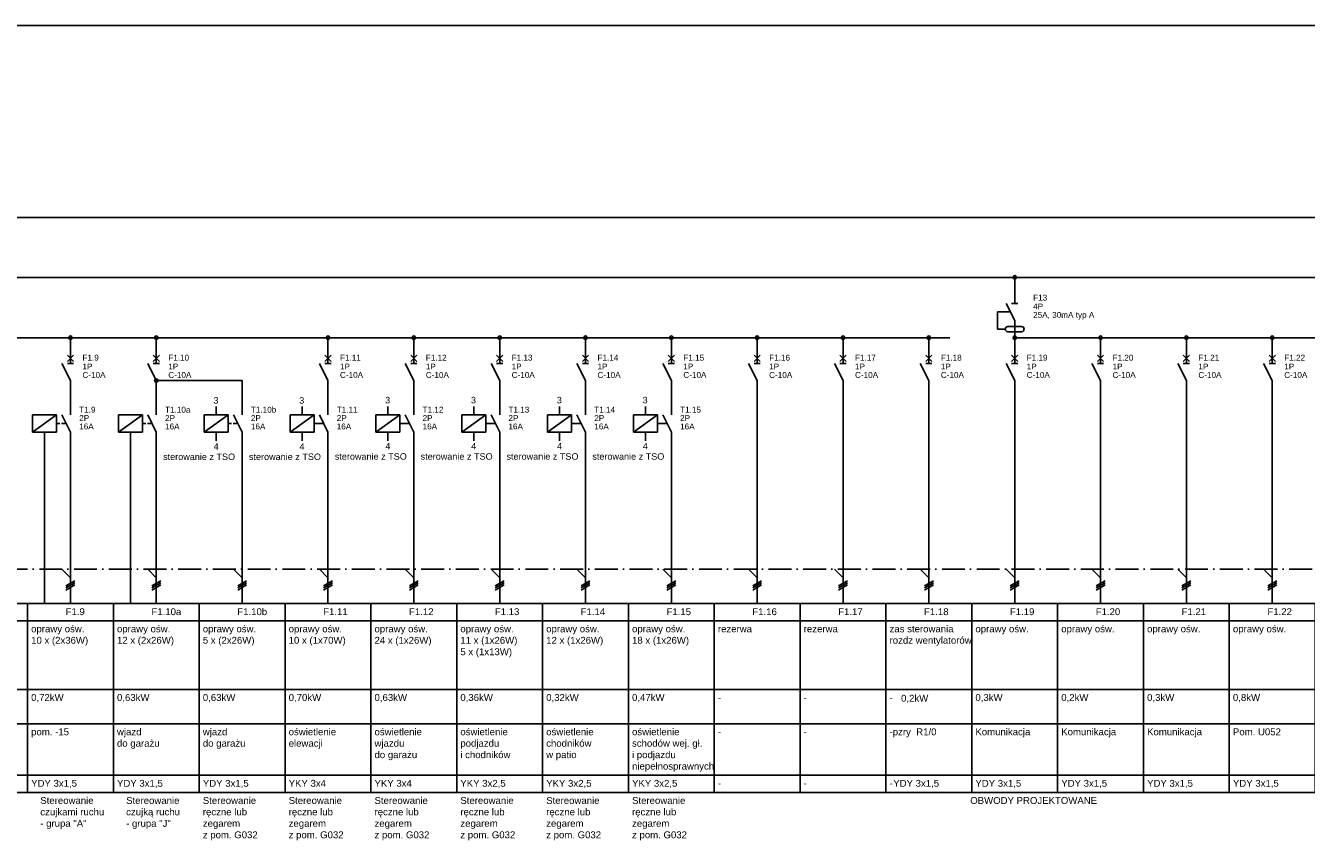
# Model space of a CAD drawing. Header units: centimetres. Extents: x -4250 to -484, y 169 to 6592.
# Tile 38 of 178: x -2361 to -2026, y 2577 to 2791. Entities that reach past the tile are written whole.
import ezdxf

# ---------------------------------------------------------------- set-up
doc = ezdxf.new("R2010")
doc.units = ezdxf.units.CM
doc.linetypes.add('ACAD_ISO10W100', pattern=[18, 12, -3, 0, -3])
doc.linetypes.add('DASHED', pattern=[19.05, 12.7, -6.35])
doc.layers.add('1', color=7, linetype='Continuous')
doc.styles.add('ARIAL', font='arial.ttf')

msp = doc.modelspace()

# ---------------------------------------------------------------- linework, layer by layer
msp.add_line((-2707.9374, 2790.5794), (-1101.951, 2790.5794))
at = {"color": 3, "linetype": 'Continuous'}
msp.add_lwpolyline([(-2304.7429, 2697.501), (-2327.2429, 2697.501)], dxfattribs=at)
at = {"linetype": 'Continuous'}
for points in [[(-2356.5379, 2681.751), (-2356.5379, 2639.0286)], [(-2334.0379, 2681.751), (-2334.0379, 2639.0286)]]:
    msp.add_lwpolyline(points, dxfattribs=at)
at = {"linetype": 'ACAD_ISO10W100', "ltscale": 0.5}
msp.add_lwpolyline([(-2639.9929, 2648.0376), (-1110.951, 2648.0376)], dxfattribs=at)
at = {"color": 4}
for points in [[(-2383.4929, 2639.0286), (-2360.9929, 2639.0286), (-2360.9929, 2634.5286), (-2383.4929, 2634.5286), (-2383.4929, 2639.0286)], [(-2360.9929, 2639.0286), (-2338.4929, 2639.0286), (-2338.4929, 2634.5286), (-2360.9929, 2634.5286), (-2360.9929, 2639.0286)], [(-2338.4929, 2639.0286), (-2315.9929, 2639.0286), (-2315.9929, 2634.5286), (-2338.4929, 2634.5286), (-2338.4929, 2639.0286)], [(-2315.9929, 2639.0286), (-2293.4929, 2639.0286), (-2293.4929, 2634.5286), (-2315.9929, 2634.5286), (-2315.9929, 2639.0286)], [(-2293.4929, 2639.0286), (-2270.9929, 2639.0286), (-2270.9929, 2634.5286), (-2293.4929, 2634.5286), (-2293.4929, 2639.0286)], [(-2270.9929, 2639.0286), (-2248.4929, 2639.0286), (-2248.4929, 2634.5286), (-2270.9929, 2634.5286), (-2270.9929, 2639.0286)], [(-2248.4929, 2639.0286), (-2225.9929, 2639.0286), (-2225.9929, 2634.5286), (-2248.4929, 2634.5286), (-2248.4929, 2639.0286)], [(-2225.9929, 2639.0286), (-2203.4929, 2639.0286), (-2203.4929, 2634.5286), (-2225.9929, 2634.5286), (-2225.9929, 2639.0286)], [(-2203.4929, 2639.0286), (-2180.9929, 2639.0286), (-2180.9929, 2634.5286), (-2203.4929, 2634.5286), (-2203.4929, 2639.0286)], [(-2180.9929, 2639.0286), (-2158.4929, 2639.0286), (-2158.4929, 2634.5286), (-2180.9929, 2634.5286), (-2180.9929, 2639.0286)], [(-2158.4929, 2639.0286), (-2135.9929, 2639.0286), (-2135.9929, 2634.5286), (-2158.4929, 2634.5286), (-2158.4929, 2639.0286)], [(-2383.4929, 2634.5286), (-2360.9929, 2634.5286), (-2360.9929, 2616.5286), (-2383.4929, 2616.5286), (-2383.4929, 2634.5286)], [(-2360.9929, 2634.5286), (-2338.4929, 2634.5286), (-2338.4929, 2616.5286), (-2360.9929, 2616.5286), (-2360.9929, 2634.5286)], [(-2338.4929, 2634.5286), (-2315.9929, 2634.5286), (-2315.9929, 2616.5286), (-2338.4929, 2616.5286), (-2338.4929, 2634.5286)], [(-2315.9929, 2634.5286), (-2293.4929, 2634.5286), (-2293.4929, 2616.5286), (-2315.9929, 2616.5286), (-2315.9929, 2634.5286)], [(-2293.4929, 2634.5286), (-2270.9929, 2634.5286), (-2270.9929, 2616.5286), (-2293.4929, 2616.5286), (-2293.4929, 2634.5286)], [(-2270.9929, 2634.5286), (-2248.4929, 2634.5286), (-2248.4929, 2616.5286), (-2270.9929, 2616.5286), (-2270.9929, 2634.5286)], [(-2248.4929, 2634.5286), (-2225.9929, 2634.5286), (-2225.9929, 2616.5286), (-2248.4929, 2616.5286), (-2248.4929, 2634.5286)], [(-2225.9929, 2634.5286), (-2203.4929, 2634.5286), (-2203.4929, 2616.5286), (-2225.9929, 2616.5286), (-2225.9929, 2634.5286)], [(-2203.4929, 2634.5286), (-2180.9929, 2634.5286), (-2180.9929, 2616.5286), (-2203.4929, 2616.5286), (-2203.4929, 2634.5286)], [(-2180.9929, 2634.5286), (-2158.4929, 2634.5286), (-2158.4929, 2616.5286), (-2180.9929, 2616.5286), (-2180.9929, 2634.5286)], [(-2158.4929, 2634.5286), (-2135.9929, 2634.5286), (-2135.9929, 2616.5286), (-2158.4929, 2616.5286), (-2158.4929, 2634.5286)], [(-2383.4929, 2616.5286), (-2360.9929, 2616.5286), (-2360.9929, 2607.5286), (-2383.4929, 2607.5286), (-2383.4929, 2616.5286)], [(-2360.9929, 2616.5286), (-2338.4929, 2616.5286), (-2338.4929, 2607.5286), (-2360.9929, 2607.5286), (-2360.9929, 2616.5286)], [(-2338.4929, 2616.5286), (-2315.9929, 2616.5286), (-2315.9929, 2607.5286), (-2338.4929, 2607.5286), (-2338.4929, 2616.5286)], [(-2315.9929, 2616.5286), (-2293.4929, 2616.5286), (-2293.4929, 2607.5286), (-2315.9929, 2607.5286), (-2315.9929, 2616.5286)], [(-2293.4929, 2616.5286), (-2270.9929, 2616.5286), (-2270.9929, 2607.5286), (-2293.4929, 2607.5286), (-2293.4929, 2616.5286)], [(-2270.9929, 2616.5286), (-2248.4929, 2616.5286), (-2248.4929, 2607.5286), (-2270.9929, 2607.5286), (-2270.9929, 2616.5286)], [(-2248.4929, 2616.5286), (-2225.9929, 2616.5286), (-2225.9929, 2607.5286), (-2248.4929, 2607.5286), (-2248.4929, 2616.5286)], [(-2225.9929, 2616.5286), (-2203.4929, 2616.5286), (-2203.4929, 2607.5286), (-2225.9929, 2607.5286), (-2225.9929, 2616.5286)], [(-2203.4929, 2616.5286), (-2180.9929, 2616.5286), (-2180.9929, 2607.5286), (-2203.4929, 2607.5286), (-2203.4929, 2616.5286)], [(-2180.9929, 2616.5286), (-2158.4929, 2616.5286), (-2158.4929, 2607.5286), (-2180.9929, 2607.5286), (-2180.9929, 2616.5286)], [(-2383.4929, 2607.5286), (-2360.9929, 2607.5286), (-2360.9929, 2594.0286), (-2383.4929, 2594.0286), (-2383.4929, 2607.5286)], [(-2360.9929, 2607.5286), (-2338.4929, 2607.5286), (-2338.4929, 2594.0286), (-2360.9929, 2594.0286), (-2360.9929, 2607.5286)], [(-2338.4929, 2607.5286), (-2315.9929, 2607.5286), (-2315.9929, 2594.0286), (-2338.4929, 2594.0286), (-2338.4929, 2607.5286)], [(-2315.9929, 2607.5286), (-2293.4929, 2607.5286), (-2293.4929, 2594.0286), (-2315.9929, 2594.0286), (-2315.9929, 2607.5286)], [(-2293.4929, 2607.5286), (-2270.9929, 2607.5286), (-2270.9929, 2594.0286), (-2293.4929, 2594.0286), (-2293.4929, 2607.5286)], [(-2270.9929, 2607.5286), (-2248.4929, 2607.5286), (-2248.4929, 2594.0286), (-2270.9929, 2594.0286), (-2270.9929, 2607.5286)], [(-2248.4929, 2607.5286), (-2225.9929, 2607.5286), (-2225.9929, 2594.0286), (-2248.4929, 2594.0286), (-2248.4929, 2607.5286)], [(-2225.9929, 2607.5286), (-2203.4929, 2607.5286), (-2203.4929, 2594.0286), (-2225.9929, 2594.0286), (-2225.9929, 2607.5286)], [(-2203.4929, 2607.5286), (-2180.9929, 2607.5286), (-2180.9929, 2594.0286), (-2203.4929, 2594.0286), (-2203.4929, 2607.5286)], [(-2180.9929, 2607.5286), (-2158.4929, 2607.5286), (-2158.4929, 2594.0286), (-2180.9929, 2594.0286), (-2180.9929, 2607.5286)], [(-2158.4929, 2607.5286), (-2135.9929, 2607.5286), (-2135.9929, 2594.0286), (-2158.4929, 2594.0286), (-2158.4929, 2607.5286)], [(-2383.4929, 2594.0286), (-2360.9929, 2594.0286), (-2360.9929, 2589.5286), (-2383.4929, 2589.5286), (-2383.4929, 2594.0286)], [(-2360.9929, 2594.0286), (-2338.4929, 2594.0286), (-2338.4929, 2589.5286), (-2360.9929, 2589.5286), (-2360.9929, 2594.0286)], [(-2338.4929, 2594.0286), (-2315.9929, 2594.0286), (-2315.9929, 2589.5286), (-2338.4929, 2589.5286), (-2338.4929, 2594.0286)], [(-2315.9929, 2594.0286), (-2293.4929, 2594.0286), (-2293.4929, 2589.5286), (-2315.9929, 2589.5286), (-2315.9929, 2594.0286)], [(-2293.4929, 2594.0286), (-2270.9929, 2594.0286), (-2270.9929, 2589.5286), (-2293.4929, 2589.5286), (-2293.4929, 2594.0286)], [(-2270.9929, 2594.0286), (-2248.4929, 2594.0286), (-2248.4929, 2589.5286), (-2270.9929, 2589.5286), (-2270.9929, 2594.0286)], [(-2248.4929, 2594.0286), (-2225.9929, 2594.0286), (-2225.9929, 2589.5286), (-2248.4929, 2589.5286), (-2248.4929, 2594.0286)], [(-2225.9929, 2594.0286), (-2203.4929, 2594.0286), (-2203.4929, 2589.5286), (-2225.9929, 2589.5286), (-2225.9929, 2594.0286)], [(-2203.4929, 2594.0286), (-2180.9929, 2594.0286), (-2180.9929, 2589.5286), (-2203.4929, 2589.5286), (-2203.4929, 2594.0286)], [(-2180.9929, 2594.0286), (-2158.4929, 2594.0286), (-2158.4929, 2589.5286), (-2180.9929, 2589.5286), (-2180.9929, 2594.0286)], [(-2158.4929, 2594.0286), (-2135.9929, 2594.0286), (-2135.9929, 2589.5286), (-2158.4929, 2589.5286), (-2158.4929, 2594.0286)]]:
    msp.add_lwpolyline(points, dxfattribs=at)
at = {"color": 1}
for points in [[(-2135.9929, 2639.0286), (-2113.4929, 2639.0286), (-2113.4929, 2634.5286), (-2135.9929, 2634.5286), (-2135.9929, 2639.0286)], [(-2113.4929, 2639.0286), (-2090.9929, 2639.0286), (-2090.9929, 2634.5286), (-2113.4929, 2634.5286), (-2113.4929, 2639.0286)], [(-2090.9929, 2639.0286), (-2068.4929, 2639.0286), (-2068.4929, 2634.5286), (-2090.9929, 2634.5286), (-2090.9929, 2639.0286)], [(-2068.4929, 2639.0286), (-2045.9929, 2639.0286), (-2045.9929, 2634.5286), (-2068.4929, 2634.5286), (-2068.4929, 2639.0286)], [(-2045.9929, 2639.0286), (-2023.4929, 2639.0286), (-2023.4929, 2634.5286), (-2045.9929, 2634.5286), (-2045.9929, 2639.0286)], [(-2135.9929, 2634.5286), (-2113.4929, 2634.5286), (-2113.4929, 2616.5286), (-2135.9929, 2616.5286), (-2135.9929, 2634.5286)], [(-2113.4929, 2634.5286), (-2090.9929, 2634.5286), (-2090.9929, 2616.5286), (-2113.4929, 2616.5286), (-2113.4929, 2634.5286)], [(-2090.9929, 2634.5286), (-2068.4929, 2634.5286), (-2068.4929, 2616.5286), (-2090.9929, 2616.5286), (-2090.9929, 2634.5286)], [(-2068.4929, 2634.5286), (-2045.9929, 2634.5286), (-2045.9929, 2616.5286), (-2068.4929, 2616.5286), (-2068.4929, 2634.5286)], [(-2045.9929, 2634.5286), (-2023.4929, 2634.5286), (-2023.4929, 2616.5286), (-2045.9929, 2616.5286), (-2045.9929, 2634.5286)], [(-2135.9929, 2616.5286), (-2113.4929, 2616.5286), (-2113.4929, 2607.5286), (-2135.9929, 2607.5286), (-2135.9929, 2616.5286)], [(-2113.4929, 2616.5286), (-2090.9929, 2616.5286), (-2090.9929, 2607.5286), (-2113.4929, 2607.5286), (-2113.4929, 2616.5286)], [(-2090.9929, 2616.5286), (-2068.4929, 2616.5286), (-2068.4929, 2607.5286), (-2090.9929, 2607.5286), (-2090.9929, 2616.5286)], [(-2068.4929, 2616.5286), (-2045.9929, 2616.5286), (-2045.9929, 2607.5286), (-2068.4929, 2607.5286), (-2068.4929, 2616.5286)], [(-2045.9929, 2616.5286), (-2023.4929, 2616.5286), (-2023.4929, 2607.5286), (-2045.9929, 2607.5286), (-2045.9929, 2616.5286)], [(-2135.9929, 2607.5286), (-2113.4929, 2607.5286), (-2113.4929, 2594.0286), (-2135.9929, 2594.0286), (-2135.9929, 2607.5286)], [(-2113.4929, 2607.5286), (-2090.9929, 2607.5286), (-2090.9929, 2594.0286), (-2113.4929, 2594.0286), (-2113.4929, 2607.5286)], [(-2090.9929, 2607.5286), (-2068.4929, 2607.5286), (-2068.4929, 2594.0286), (-2090.9929, 2594.0286), (-2090.9929, 2607.5286)], [(-2068.4929, 2607.5286), (-2045.9929, 2607.5286), (-2045.9929, 2594.0286), (-2068.4929, 2594.0286), (-2068.4929, 2607.5286)], [(-2045.9929, 2607.5286), (-2023.4929, 2607.5286), (-2023.4929, 2594.0286), (-2045.9929, 2594.0286), (-2045.9929, 2607.5286)], [(-2135.9929, 2594.0286), (-2113.4929, 2594.0286), (-2113.4929, 2589.5286), (-2135.9929, 2589.5286), (-2135.9929, 2594.0286)], [(-2113.4929, 2594.0286), (-2090.9929, 2594.0286), (-2090.9929, 2589.5286), (-2113.4929, 2589.5286), (-2113.4929, 2594.0286)], [(-2090.9929, 2594.0286), (-2068.4929, 2594.0286), (-2068.4929, 2589.5286), (-2090.9929, 2589.5286), (-2090.9929, 2594.0286)], [(-2068.4929, 2594.0286), (-2045.9929, 2594.0286), (-2045.9929, 2589.5286), (-2068.4929, 2589.5286), (-2068.4929, 2594.0286)], [(-2045.9929, 2594.0286), (-2023.4929, 2594.0286), (-2023.4929, 2589.5286), (-2045.9929, 2589.5286), (-2045.9929, 2594.0286)]]:
    msp.add_lwpolyline(points, dxfattribs=at)
at = {"layer": '1'}
for p, q in [((-2642.2429, 2740.2418), (-1110.951, 2740.2418)), ((-2581.688, 2724.5376), (-1552.218, 2724.5376)), ((-2417.2429, 2708.751), (-2119.2886, 2708.751)), ((-2102.2429, 2708.751), (-1958.5178, 2708.751)), ((-2169.7429, 2693.001), (-2169.7429, 2639.0286)), ((-2147.2429, 2693.001), (-2147.2429, 2639.0286)), ((-2124.7429, 2693.001), (-2124.7429, 2639.0286)), ((-2102.2429, 2693.0003), (-2102.2429, 2639.0286)), ((-2079.7429, 2693.0003), (-2079.7429, 2639.0286)), ((-2057.2429, 2693.0003), (-2057.2429, 2639.0286)), ((-2034.7429, 2693.0003), (-2034.7429, 2639.0286)), ((-2349.7429, 2679.501), (-2349.7429, 2639.0286)), ((-2327.2429, 2679.501), (-2327.2429, 2639.0286)), ((-2304.7429, 2679.501), (-2304.7429, 2639.0286)), ((-2282.2429, 2679.501), (-2282.2429, 2639.0286)), ((-2259.7429, 2679.501), (-2259.7429, 2639.0286)), ((-2237.2429, 2679.501), (-2237.2429, 2639.0286)), ((-2214.7429, 2679.501), (-2214.7429, 2639.0286)), ((-2192.2429, 2679.501), (-2192.2429, 2639.0286)), ((-2351.9929, 2648.0376), (-2349.7429, 2645.7876)), ((-2329.4929, 2648.0376), (-2327.2429, 2645.7876)), ((-2306.9929, 2648.0376), (-2304.7429, 2645.7876)), ((-2284.4929, 2648.0376), (-2282.2429, 2645.7876)), ((-2261.9929, 2648.0376), (-2259.7429, 2645.7876)), ((-2239.4929, 2648.0376), (-2237.2429, 2645.7876)), ((-2216.9929, 2648.0376), (-2214.7429, 2645.7876)), ((-2194.4929, 2648.0376), (-2192.2429, 2645.7876)), ((-2171.9929, 2648.0376), (-2169.7429, 2645.7876)), ((-2149.4929, 2648.0376), (-2147.2429, 2645.7876)), ((-2126.9929, 2648.0376), (-2124.7429, 2645.7876)), ((-2104.4929, 2648.0376), (-2102.2429, 2645.7876)), ((-2081.9929, 2648.0376), (-2079.7429, 2645.7876)), ((-2059.4929, 2648.0376), (-2057.2429, 2645.7876)), ((-2036.9929, 2648.0376), (-2034.7429, 2645.7876)), ((-2350.9129, 2643.6726), (-2348.5729, 2645.0226)), ((-2350.9129, 2643.1326), (-2348.5729, 2644.4826)), ((-2350.9129, 2642.5926), (-2348.5729, 2643.9426)), ((-2328.4129, 2643.6726), (-2326.0729, 2645.0226)), ((-2328.4129, 2643.1326), (-2326.0729, 2644.4826)), ((-2328.4129, 2642.5926), (-2326.0729, 2643.9426)), ((-2305.9129, 2643.6726), (-2303.5729, 2645.0226)), ((-2305.9129, 2643.1326), (-2303.5729, 2644.4826)), ((-2305.9129, 2642.5926), (-2303.5729, 2643.9426)), ((-2283.4129, 2643.6726), (-2281.0729, 2645.0226)), ((-2283.4129, 2643.1326), (-2281.0729, 2644.4826)), ((-2283.4129, 2642.5926), (-2281.0729, 2643.9426)), ((-2260.9129, 2643.6726), (-2258.5729, 2645.0226)), ((-2260.9129, 2643.1326), (-2258.5729, 2644.4826)), ((-2260.9129, 2642.5926), (-2258.5729, 2643.9426)), ((-2238.4129, 2643.6726), (-2236.0729, 2645.0226)), ((-2238.4129, 2643.1326), (-2236.0729, 2644.4826)), ((-2238.4129, 2642.5926), (-2236.0729, 2643.9426)), ((-2215.9129, 2643.6726), (-2213.5729, 2645.0226)), ((-2215.9129, 2643.1326), (-2213.5729, 2644.4826)), ((-2215.9129, 2642.5926), (-2213.5729, 2643.9426)), ((-2193.4129, 2643.6726), (-2191.0729, 2645.0226)), ((-2193.4129, 2643.1326), (-2191.0729, 2644.4826)), ((-2193.4129, 2642.5926), (-2191.0729, 2643.9426)), ((-2170.9129, 2643.6726), (-2168.5729, 2645.0226)), ((-2170.9129, 2643.1326), (-2168.5729, 2644.4826)), ((-2170.9129, 2642.5926), (-2168.5729, 2643.9426)), ((-2148.4129, 2643.6726), (-2146.0729, 2645.0226)), ((-2148.4129, 2643.1326), (-2146.0729, 2644.4826)), ((-2148.4129, 2642.5926), (-2146.0729, 2643.9426)), ((-2125.9129, 2643.6726), (-2123.5729, 2645.0226)), ((-2125.9129, 2643.1326), (-2123.5729, 2644.4826)), ((-2125.9129, 2642.5926), (-2123.5729, 2643.9426)), ((-2103.4129, 2643.6726), (-2101.0729, 2645.0226)), ((-2103.4129, 2643.1326), (-2101.0729, 2644.4826)), ((-2103.4129, 2642.5926), (-2101.0729, 2643.9426)), ((-2080.9129, 2643.6726), (-2078.5729, 2645.0226)), ((-2080.9129, 2643.1326), (-2078.5729, 2644.4826)), ((-2080.9129, 2642.5926), (-2078.5729, 2643.9426)), ((-2058.4129, 2643.6726), (-2056.0729, 2645.0226)), ((-2058.4129, 2643.1326), (-2056.0729, 2644.4826)), ((-2058.4129, 2642.5926), (-2056.0729, 2643.9426)), ((-2035.9129, 2643.6726), (-2033.5729, 2645.0226)), ((-2035.9129, 2643.1326), (-2033.5729, 2644.4826)), ((-2035.9129, 2642.5926), (-2033.5729, 2643.9426))]:
    msp.add_line(p, q, dxfattribs=at)
at = {"layer": '1', "color": 1}
for p, q in [((-2102.2429, 2724.5763), (-2102.2429, 2722.206)), ((-2102.2429, 2724.501), (-2102.2429, 2722.206)), ((-2102.2429, 2722.251), (-2102.2429, 2717.751)), ((-2102.2429, 2713.251), (-2104.4929, 2717.751)), ((-2103.0529, 2717.751), (-2101.4329, 2717.751)), ((-2106.7429, 2715.501), (-2106.7429, 2711.001)), ((-2103.3679, 2715.501), (-2106.7429, 2715.501)), ((-2102.2429, 2713.251), (-2102.2429, 2708.751)), ((-2106.7429, 2711.001), (-2104.7179, 2711.001)), ((-2100.4429, 2711.676), (-2104.0429, 2711.676)), ((-2104.0429, 2710.326), (-2100.4429, 2710.326))]:
    msp.add_line(p, q, dxfattribs=at)
at = {"layer": '1', "color": 3}
for p, q in [((-2349.7429, 2708.751), (-2349.7429, 2706.456)), ((-2349.7429, 2706.501), (-2349.7429, 2702.001)), ((-2327.2429, 2708.751), (-2327.2429, 2706.456)), ((-2327.2429, 2706.501), (-2327.2429, 2702.001)), ((-2282.2429, 2708.751), (-2282.2429, 2706.456)), ((-2282.2429, 2706.501), (-2282.2429, 2702.001)), ((-2259.7429, 2708.751), (-2259.7429, 2706.456)), ((-2259.7429, 2706.501), (-2259.7429, 2702.001)), ((-2237.2429, 2708.751), (-2237.2429, 2706.456)), ((-2237.2429, 2706.501), (-2237.2429, 2702.001)), ((-2214.7429, 2708.751), (-2214.7429, 2706.456)), ((-2214.7429, 2706.501), (-2214.7429, 2702.001)), ((-2192.2429, 2708.751), (-2192.2429, 2706.456)), ((-2192.2429, 2706.501), (-2192.2429, 2702.001)), ((-2169.7429, 2708.751), (-2169.7429, 2706.456)), ((-2169.7429, 2706.501), (-2169.7429, 2702.001)), ((-2147.2429, 2708.751), (-2147.2429, 2706.456)), ((-2147.2429, 2706.501), (-2147.2429, 2702.001)), ((-2124.7429, 2708.751), (-2124.7429, 2706.456)), ((-2124.7429, 2706.501), (-2124.7429, 2702.001)), ((-2102.2429, 2708.7503), (-2102.2429, 2706.4553)), ((-2102.2429, 2706.5003), (-2102.2429, 2702.0003)), ((-2079.7429, 2708.7503), (-2079.7429, 2706.4553)), ((-2079.7429, 2706.5003), (-2079.7429, 2702.0003)), ((-2057.2429, 2708.7503), (-2057.2429, 2706.4553)), ((-2057.2429, 2706.5003), (-2057.2429, 2702.0003)), ((-2034.7429, 2708.7503), (-2034.7429, 2706.4553)), ((-2034.7429, 2706.5003), (-2034.7429, 2702.0003)), ((-2348.9329, 2702.541), (-2350.5529, 2704.161)), ((-2350.5529, 2702.541), (-2348.9329, 2704.161)), ((-2326.4329, 2702.541), (-2328.0529, 2704.161)), ((-2328.0529, 2702.541), (-2326.4329, 2704.161)), ((-2281.4329, 2702.541), (-2283.0529, 2704.161)), ((-2283.0529, 2702.541), (-2281.4329, 2704.161)), ((-2260.5529, 2702.541), (-2258.9329, 2704.161)), ((-2258.9329, 2702.541), (-2260.5529, 2704.161)), ((-2236.4329, 2702.541), (-2238.0529, 2704.161)), ((-2238.0529, 2702.541), (-2236.4329, 2704.161)), ((-2215.5529, 2702.541), (-2213.9329, 2704.161)), ((-2213.9329, 2702.541), (-2215.5529, 2704.161)), ((-2193.0529, 2702.541), (-2191.4329, 2704.161)), ((-2191.4329, 2702.541), (-2193.0529, 2704.161)), ((-2168.9329, 2702.541), (-2170.5529, 2704.161)), ((-2170.5529, 2702.541), (-2168.9329, 2704.161)), ((-2146.4329, 2702.541), (-2148.0529, 2704.161)), ((-2148.0529, 2702.541), (-2146.4329, 2704.161)), ((-2123.9329, 2702.541), (-2125.5529, 2704.161)), ((-2125.5529, 2702.541), (-2123.9329, 2704.161)), ((-2103.0529, 2702.5403), (-2101.4329, 2704.1603)), ((-2101.4329, 2702.5403), (-2103.0529, 2704.1603)), ((-2078.9329, 2702.5403), (-2080.5529, 2704.1603)), ((-2080.5529, 2702.5403), (-2078.9329, 2704.1603)), ((-2058.0529, 2702.5403), (-2056.4329, 2704.1603)), ((-2056.4329, 2702.5403), (-2058.0529, 2704.1603)), ((-2033.9329, 2702.5403), (-2035.5529, 2704.1603)), ((-2035.5529, 2702.5403), (-2033.9329, 2704.1603)), ((-2349.7429, 2697.501), (-2351.9929, 2702.001)), ((-2348.9329, 2702.001), (-2350.5529, 2702.001)), ((-2327.2429, 2697.501), (-2329.4929, 2702.001)), ((-2326.4329, 2702.001), (-2328.0529, 2702.001)), ((-2282.2429, 2697.501), (-2284.4929, 2702.001)), ((-2281.4329, 2702.001), (-2283.0529, 2702.001)), ((-2259.7429, 2697.501), (-2261.9929, 2702.001)), ((-2258.9329, 2702.001), (-2260.5529, 2702.001)), ((-2237.2429, 2697.501), (-2239.4929, 2702.001)), ((-2236.4329, 2702.001), (-2238.0529, 2702.001)), ((-2214.7429, 2697.501), (-2216.9929, 2702.001)), ((-2213.9329, 2702.001), (-2215.5529, 2702.001)), ((-2192.2429, 2697.501), (-2194.4929, 2702.001)), ((-2191.4329, 2702.001), (-2193.0529, 2702.001)), ((-2169.7429, 2697.501), (-2171.9929, 2702.001)), ((-2168.9329, 2702.001), (-2170.5529, 2702.001)), ((-2147.2429, 2697.501), (-2149.4929, 2702.001)), ((-2146.4329, 2702.001), (-2148.0529, 2702.001)), ((-2124.7429, 2697.501), (-2126.9929, 2702.001)), ((-2123.9329, 2702.001), (-2125.5529, 2702.001)), ((-2102.2429, 2697.5003), (-2104.4929, 2702.0003)), ((-2101.4329, 2702.0003), (-2103.0529, 2702.0003)), ((-2079.7429, 2697.5003), (-2081.9929, 2702.0003)), ((-2078.9329, 2702.0003), (-2080.5529, 2702.0003)), ((-2057.2429, 2697.5003), (-2059.4929, 2702.0003)), ((-2056.4329, 2702.0003), (-2058.0529, 2702.0003)), ((-2034.7429, 2697.5003), (-2036.9929, 2702.0003)), ((-2033.9329, 2702.0003), (-2035.5529, 2702.0003)), ((-2349.7429, 2697.501), (-2349.7429, 2693.001)), ((-2327.2429, 2697.501), (-2327.2429, 2693.001)), ((-2304.7429, 2697.501), (-2304.7429, 2688.501)), ((-2282.2429, 2697.501), (-2282.2429, 2693.001)), ((-2259.7429, 2697.501), (-2259.7429, 2693.001)), ((-2237.2429, 2697.501), (-2237.2429, 2693.001)), ((-2214.7429, 2697.501), (-2214.7429, 2693.001)), ((-2192.2429, 2697.501), (-2192.2429, 2693.001)), ((-2169.7429, 2697.501), (-2169.7429, 2693.001)), ((-2147.2429, 2697.501), (-2147.2429, 2693.001)), ((-2124.7429, 2697.501), (-2124.7429, 2693.001)), ((-2102.2429, 2697.5003), (-2102.2429, 2693.0003)), ((-2079.7429, 2697.5003), (-2079.7429, 2693.0003)), ((-2057.2429, 2697.5003), (-2057.2429, 2693.0003)), ((-2034.7429, 2697.5003), (-2034.7429, 2693.0003)), ((-2349.7429, 2693.001), (-2349.7429, 2688.501)), ((-2327.2429, 2693.001), (-2327.2429, 2688.501)), ((-2282.2429, 2693.001), (-2282.2429, 2688.501)), ((-2259.7429, 2693.001), (-2259.7429, 2688.501)), ((-2237.2429, 2693.001), (-2237.2429, 2688.501)), ((-2214.7429, 2693.001), (-2214.7429, 2688.501)), ((-2192.2429, 2693.001), (-2192.2429, 2688.501)), ((-2359.6879, 2688.501), (-2353.3879, 2688.501)), ((-2359.6879, 2688.501), (-2359.6879, 2684.001)), ((-2353.3879, 2688.501), (-2353.3879, 2684.001)), ((-2349.7429, 2684.001), (-2351.9929, 2688.501)), ((-2337.1879, 2688.501), (-2330.8879, 2688.501)), ((-2337.1879, 2688.501), (-2337.1879, 2684.001)), ((-2330.8879, 2688.501), (-2330.8879, 2684.001)), ((-2327.2429, 2684.001), (-2329.4929, 2688.501)), ((-2359.6879, 2684.001), (-2353.3879, 2684.001)), ((-2356.5379, 2684.001), (-2356.5379, 2681.751)), ((-2349.7429, 2684.001), (-2349.7429, 2679.501)), ((-2337.1879, 2684.001), (-2330.8879, 2684.001)), ((-2334.0379, 2684.001), (-2334.0379, 2681.751)), ((-2327.2429, 2684.001), (-2327.2429, 2679.501))]:
    msp.add_line(p, q, dxfattribs=at)
at = {"layer": '1', "color": 42}
for p, q in [((-2311.5379, 2688.501), (-2311.5379, 2690.751)), ((-2289.0379, 2688.501), (-2289.0379, 2690.751)), ((-2266.5379, 2688.501), (-2266.5379, 2690.751)), ((-2244.0379, 2688.501), (-2244.0379, 2690.751)), ((-2221.5379, 2688.501), (-2221.5379, 2690.751)), ((-2199.0379, 2688.501), (-2199.0379, 2690.751)), ((-2314.6879, 2688.501), (-2308.3879, 2688.501)), ((-2314.6879, 2688.501), (-2314.6879, 2684.001)), ((-2308.3879, 2688.501), (-2308.3879, 2684.001)), ((-2304.7429, 2684.001), (-2306.9929, 2688.501)), ((-2292.1879, 2688.501), (-2285.8879, 2688.501)), ((-2292.1879, 2688.501), (-2292.1879, 2684.001)), ((-2285.8879, 2688.501), (-2285.8879, 2684.001)), ((-2282.2429, 2684.001), (-2284.4929, 2688.501)), ((-2269.6879, 2688.501), (-2263.3879, 2688.501)), ((-2269.6879, 2688.501), (-2269.6879, 2684.001)), ((-2263.3879, 2688.501), (-2263.3879, 2684.001)), ((-2259.7429, 2684.001), (-2261.9929, 2688.501)), ((-2247.1879, 2688.501), (-2240.8879, 2688.501)), ((-2247.1879, 2688.501), (-2247.1879, 2684.001)), ((-2240.8879, 2688.501), (-2240.8879, 2684.001)), ((-2237.2429, 2684.001), (-2239.4929, 2688.501)), ((-2224.6879, 2688.501), (-2218.3879, 2688.501)), ((-2224.6879, 2688.501), (-2224.6879, 2684.001)), ((-2218.3879, 2688.501), (-2218.3879, 2684.001)), ((-2214.7429, 2684.001), (-2216.9929, 2688.501)), ((-2202.1879, 2688.501), (-2195.8879, 2688.501)), ((-2202.1879, 2688.501), (-2202.1879, 2684.001)), ((-2195.8879, 2688.501), (-2195.8879, 2684.001)), ((-2192.2429, 2684.001), (-2194.4929, 2688.501)), ((-2314.6879, 2684.001), (-2308.3879, 2684.001)), ((-2311.5379, 2684.001), (-2311.5379, 2681.751)), ((-2304.7429, 2684.001), (-2304.7429, 2679.501)), ((-2292.1879, 2684.001), (-2285.8879, 2684.001)), ((-2289.0379, 2684.001), (-2289.0379, 2681.751)), ((-2282.2429, 2684.001), (-2282.2429, 2679.501)), ((-2269.6879, 2684.001), (-2263.3879, 2684.001)), ((-2266.5379, 2684.001), (-2266.5379, 2681.751)), ((-2259.7429, 2684.001), (-2259.7429, 2679.501)), ((-2247.1879, 2684.001), (-2240.8879, 2684.001)), ((-2244.0379, 2684.001), (-2244.0379, 2681.751)), ((-2237.2429, 2684.001), (-2237.2429, 2679.501)), ((-2224.6879, 2684.001), (-2218.3879, 2684.001)), ((-2221.5379, 2684.001), (-2221.5379, 2681.751)), ((-2214.7429, 2684.001), (-2214.7429, 2679.501)), ((-2202.1879, 2684.001), (-2195.8879, 2684.001)), ((-2199.0379, 2684.001), (-2199.0379, 2681.751)), ((-2192.2429, 2684.001), (-2192.2429, 2679.501))]:
    msp.add_line(p, q, dxfattribs=at)
at = {"layer": '1', "color": 3}
for points in [[(-2359.6879, 2684.001), (-2353.3879, 2688.501)], [(-2337.1879, 2684.001), (-2330.8879, 2688.501)]]:
    msp.add_lwpolyline(points, dxfattribs=at)
at = {"layer": '1', "color": 3, "linetype": 'DASHED', "ltscale": 0.07}
for points in [[(-2353.3879, 2686.251), (-2350.8679, 2686.251)], [(-2330.8879, 2686.251), (-2328.3679, 2686.251)]]:
    msp.add_lwpolyline(points, dxfattribs=at)
at = {"layer": '1', "color": 42}
for points in [[(-2314.6879, 2684.001), (-2308.3879, 2688.501)], [(-2292.1879, 2684.001), (-2285.8879, 2688.501)], [(-2285.8879, 2686.251), (-2283.3679, 2686.251)], [(-2269.6879, 2684.001), (-2263.3879, 2688.501)], [(-2263.3879, 2686.251), (-2260.8679, 2686.251)], [(-2247.1879, 2684.001), (-2240.8879, 2688.501)], [(-2240.8879, 2686.251), (-2238.3679, 2686.251)], [(-2224.6879, 2684.001), (-2218.3879, 2688.501)], [(-2218.3879, 2686.251), (-2215.8679, 2686.251)], [(-2202.1879, 2684.001), (-2195.8879, 2688.501)], [(-2195.8879, 2686.251), (-2193.3679, 2686.251)]]:
    msp.add_lwpolyline(points, dxfattribs=at)
at = {"layer": '1', "color": 42, "linetype": 'DASHED', "ltscale": 0.07}
msp.add_lwpolyline([(-2308.3879, 2686.251), (-2305.8679, 2686.251)], dxfattribs=at)
at = {"layer": '1', "color": 3}
for centre in [(-2282.2429, 2708.751), (-2259.7429, 2708.751), (-2237.2429, 2708.751), (-2214.7429, 2708.751), (-2192.2429, 2708.751)]:
    msp.add_circle(centre, 0.45, dxfattribs=at)
at = {"layer": '1', "color": 1}
for centre, start, end in [((-2104.0429, 2711.001), 90, 270), ((-2100.4429, 2711.001), 270, 90)]:
    msp.add_arc(centre, 0.675, start, end, dxfattribs=at)
at = {"layer": 'Defpoints', "color": 1, "linetype": 'Continuous'}
msp.add_circle((-2102.2429, 2724.5763), 0.45, dxfattribs=at)
at = {"layer": 'Defpoints', "color": 3, "linetype": 'Continuous'}
for centre in [(-2349.7429, 2708.751), (-2327.2429, 2708.751), (-2169.7429, 2708.751), (-2147.2429, 2708.751), (-2124.7429, 2708.751), (-2102.2429, 2708.7503), (-2079.7429, 2708.7503), (-2057.2429, 2708.7503), (-2034.7429, 2708.7503), (-2327.2429, 2697.501)]:
    msp.add_circle(centre, 0.45, dxfattribs=at)

# ---------------------------------------------------------------- texts
at = {"color": 4, "style": 'ARIAL'}
for s, p in [('F1.9', (-2351.0119, 2636.0136)), ('F1.10a', (-2328.5119, 2636.0136)), ('F1.10b', (-2306.0119, 2636.0136)), ('F1.16', (-2171.0119, 2636.0136)), ('F1.17', (-2148.5119, 2636.0136))]:
    msp.add_text(s, height=1.8, dxfattribs=at).set_placement(p)
at = {"color": 4, "linetype": 'Continuous', "style": 'ARIAL'}
for s, p in [('F1.11', (-2283.5119, 2636.0136)), ('F1.12', (-2261.0119, 2636.0136)), ('F1.13', (-2238.5119, 2636.0136)), ('F1.14', (-2216.0119, 2636.0136)), ('F1.15', (-2193.5119, 2636.0136))]:
    msp.add_text(s, height=1.8, dxfattribs=at).set_placement(p)
at = {"color": 1, "style": 'ARIAL'}
for s, p in [('F1.18', (-2126.0119, 2636.0136)), ('F1.19', (-2103.5119, 2636.0136)), ('F1.20', (-2081.0119, 2636.0136)), ('F1.21', (-2058.5119, 2636.0136)), ('F1.22', (-2036.0119, 2636.0136))]:
    msp.add_text(s, height=1.8, dxfattribs=at).set_placement(p)
at = {"color": 4, "linetype": 'Continuous', "char_height": 1.8, "width": 27.81648, "attachment_point": 1, "style": 'ARIAL'}
for s, insert in [('{\\fArial|b0|i0|c238|p34;oprawy ośw.\\P10 x (2x36W)}', (-2360.0479, 2633.3136)), ('{\\fArial|b0|i0|c238|p34;oprawy ośw.\\P12 x (2x26W)}', (-2337.5479, 2633.3136)), ('{\\fArial|b0|i0|c238|p34;oprawy ośw.\\P5 x (2x26W)}', (-2315.0479, 2633.3136)), ('{\\fArial|b0|i0|c238|p34;oprawy ośw.\\P10 x (1x70W)}', (-2292.5479, 2633.3136)), ('{\\fArial|b0|i0|c238|p34;oprawy ośw.\\P24 x (1x26W)}', (-2270.0479, 2633.3136)), ('{\\fArial|b0|i0|c238|p34;oprawy ośw.\\P11 x (1x26W)\\P5 x (1x13W)}', (-2247.5479, 2633.3136)), ('{\\fArial|b0|i0|c238|p34;oprawy ośw.\\P12 x (1x26W)}', (-2225.0479, 2633.3136)), ('{\\fArial|b0|i0|c238|p34;oprawy ośw.\\P18 x (1x26W)}', (-2202.5479, 2633.3136)), ('{\\fArial|b0|i0|c238|p34;rezerwa}', (-2180.0479, 2633.3136)), ('{\\fArial|b0|i0|c238|p34;rezerwa}', (-2157.5479, 2633.3136)), ('{\\fArial|b0|i0|c238|p34;0,72kW}', (-2360.0479, 2615.3136)), ('{\\fArial|b0|i0|c238|p34;0,63kW}', (-2337.5479, 2615.3136)), ('{\\fArial|b0|i0|c238|p34;0,63kW}', (-2315.0479, 2615.3136)), ('{\\fArial|b0|i0|c238|p34;0,70kW}', (-2292.5479, 2615.3136)), ('{\\fArial|b0|i0|c238|p34;0,63kW}', (-2270.0479, 2615.3136)), ('{\\fArial|b0|i0|c238|p34;0,36kW}', (-2247.5479, 2615.3136)), ('{\\fArial|b0|i0|c238|p34;0,32kW}', (-2225.0479, 2615.3136)), ('{\\fArial|b0|i0|c238|p34;0,47kW}', (-2202.5479, 2615.3136)), ('{\\fArial|b0|i0|c238|p34;-}', (-2180.0479, 2615.3136)), ('{\\fArial|b0|i0|c238|p34;-}', (-2157.5479, 2615.3136)), ('{\\fArial|b0|i0|c238|p34;-}', (-2135.0479, 2615.3136)), ('{\\fArial|b0|i0|c238|p34;pom. -15}', (-2360.0479, 2606.3136)), ('{\\fArial|b0|i0|c238|p34;wjazd\\Pdo garażu}', (-2337.5479, 2606.3136)), ('{\\fArial|b0|i0|c238|p34;wjazd\\Pdo garażu}', (-2315.0479, 2606.3136)), ('{\\fArial|b0|i0|c238|p34;oświetlenie\\Pelewacji}', (-2292.5479, 2606.3136)), ('{\\fArial|b0|i0|c238|p34;oświetlenie\\Pwjazdu \\Pdo garażu}', (-2270.0479, 2606.3136)), ('{\\fArial|b0|i0|c238|p34;oświetlenie\\Ppodjazdu\\Pi chodników}', (-2247.5479, 2606.3136)), ('{\\fArial|b0|i0|c238|p34;oświetlenie\\Pchodników\\Pw patio}', (-2225.0479, 2606.3136)), ('{\\fArial|b0|i0|c238|p34;oświetlenie\\Pschodów wej. gł.\\Pi podjazdu\\Pniepełnosprawnych}', (-2202.5479, 2606.3136)), ('{\\fArial|b0|i0|c238|p34;-}', (-2180.0479, 2606.3136)), ('{\\fArial|b0|i0|c238|p34;-}', (-2157.5479, 2606.3136)), ('{\\fArial|b0|i0|c238|p34;YDY 3x1,5}', (-2360.0479, 2592.8136)), ('{\\fArial|b0|i0|c238|p34;YDY 3x1,5}', (-2337.5479, 2592.8136)), ('{\\fArial|b0|i0|c238|p34;YDY 3x1,5}', (-2315.0479, 2592.8136)), ('{\\fArial|b0|i0|c238|p34;YKY 3x4}', (-2292.5479, 2592.8136)), ('{\\fArial|b0|i0|c238|p34;YKY 3x4}', (-2270.0479, 2592.8136)), ('{\\fArial|b0|i0|c238|p34;YKY 3x2,5}', (-2247.5479, 2592.8136)), ('{\\fArial|b0|i0|c238|p34;YKY 3x2,5}', (-2225.0479, 2592.8136)), ('{\\fArial|b0|i0|c238|p34;YKY 3x2,5}', (-2202.5479, 2592.8136)), ('{\\fArial|b0|i0|c238|p34;-}', (-2180.0479, 2592.8136)), ('{\\fArial|b0|i0|c238|p34;-}', (-2157.5479, 2592.8136)), ('{\\fArial|b0|i0|c238|p34;-}', (-2135.0479, 2592.8136)), ('{\\fArial|b0|i0|c238|p34;Stereowanie\\Pczujkami ruchu\\P- grupa "A"}', (-2357.65, 2588.3136)), ('{\\fArial|b0|i0|c238|p34;Stereowanie\\Pczujką ruchu\\P- grupa "J"}', (-2335.15, 2588.3136)), ('\\fArial|b0|i0|c238|p34;Stereowanie\\Pręczne lub\\Pzegarem\\Pz pom. G032', (-2315.0479, 2588.3136)), ('\\fArial|b0|i0|c238|p34;Stereowanie\\Pręczne lub\\Pzegarem\\Pz pom. G032', (-2292.5479, 2588.3136)), ('\\fArial|b0|i0|c238|p34;Stereowanie\\Pręczne lub\\Pzegarem\\Pz pom. G032', (-2270.0479, 2588.3136)), ('\\fArial|b0|i0|c238|p34;Stereowanie\\Pręczne lub\\Pzegarem\\Pz pom. G032', (-2247.5479, 2588.3136)), ('\\fArial|b0|i0|c238|p34;Stereowanie\\Pręczne lub\\Pzegarem\\Pz pom. G032', (-2225.0479, 2588.3136)), ('\\fArial|b0|i0|c238|p34;Stereowanie\\Pręczne lub\\Pzegarem\\Pz pom. G032', (-2202.5479, 2588.3136))]:
    msp.add_mtext(s, dxfattribs=dict(at, insert=insert))
at = {"color": 1, "linetype": 'Continuous', "char_height": 1.8, "attachment_point": 1, "style": 'ARIAL'}
for s, insert, width in [('zas sterowania\\Prozdz wentylatorów', (-2135.0479, 2633.3136), 27.81648), ('\\fArial|b0|i0|c238|p34;oprawy ośw.', (-2112.5479, 2633.3136), 27.81648), ('\\fArial|b0|i0|c238|p34;oprawy ośw.', (-2090.0479, 2633.3136), 27.81648), ('\\fArial|b0|i0|c238|p34;oprawy ośw.', (-2067.5479, 2633.3136), 27.81648), ('\\fArial|b0|i0|c238|p34;oprawy ośw.', (-2045.0479, 2633.3136), 27.81648), ('\\fArial|b0|i0|c238|p34;0,2kW', (-2132.0266, 2615.1139), 27.81648), ('\\fArial|b0|i0|c238|p34;0,3kW', (-2112.5479, 2615.3136), 27.81648), ('\\fArial|b0|i0|c238|p34;0,2kW', (-2090.0479, 2615.3136), 27.81648), ('\\fArial|b0|i0|c238|p34;0,3kW', (-2067.5479, 2615.3136), 27.81648), ('\\fArial|b0|i0|c238|p34;0,8kW', (-2045.0479, 2615.3136), 27.81648), ('-pzry  R1/0', (-2135.0479, 2606.3136), 27.81648), ('\\fArial|b0|i0|c238|p34;Komunikacja', (-2112.5479, 2606.3136), 27.81648), ('\\fArial|b0|i0|c238|p34;Komunikacja', (-2090.0479, 2606.3136), 27.81648), ('\\fArial|b0|i0|c238|p34;Komunikacja', (-2067.5479, 2606.3136), 27.81648), ('\\fArial|b0|i0|c238|p34;Pom. U052', (-2045.0479, 2606.3136), 27.81648), ('{\\fArial|b0|i0|c238|p34;YDY 3x1,5}', (-2134.0874, 2592.814), 27.81648), ('{\\fArial|b0|i0|c238|p34;YDY 3x1,5}', (-2112.5479, 2592.8136), 27.81648), ('{\\fArial|b0|i0|c238|p34;YDY 3x1,5}', (-2090.0479, 2592.8136), 27.81648), ('{\\fArial|b0|i0|c238|p34;YDY 3x1,5}', (-2067.5479, 2592.8136), 27.81648), ('{\\fArial|b0|i0|c238|p34;YDY 3x1,5}', (-2045.0479, 2592.8136), 27.81648), ('OBWODY PROJEKTOWANE', (-2113.9008, 2588.3136), 48.376992)]:
    msp.add_mtext(s, dxfattribs=dict(at, insert=insert, width=width))
at = {"layer": '1', "color": 1, "style": 'ARIAL'}
for s, p in [('F13', (-2097.4189, 2718.49)), ('4P', (-2097.4189, 2716.176)), ('25A, 30mA typ A', (-2097.4189, 2713.9594))]:
    msp.add_text(s, height=1.53, dxfattribs=at).set_placement(p)
at = {"layer": '1', "color": 3, "style": 'ARIAL'}
for s, height, p in [('F1.9', 1.53, (-2346.6019, 2702.7532)), ('F1.10', 1.53, (-2324.1019, 2702.7532)), ('F1.11', 1.53, (-2279.1019, 2702.7532)), ('F1.12', 1.53, (-2256.6019, 2702.7532)), ('F1.13', 1.53, (-2234.1019, 2702.7532)), ('F1.14', 1.53, (-2211.6019, 2702.7532)), ('F1.15', 1.53, (-2189.1019, 2702.7532)), ('F1.16', 1.53, (-2166.6019, 2702.7532)), ('F1.17', 1.53, (-2144.1019, 2702.7532)), ('F1.18', 1.53, (-2121.6019, 2702.7532)), ('F1.19', 1.53, (-2099.1019, 2702.7524)), ('F1.20', 1.53, (-2076.6019, 2702.7524)), ('F1.21', 1.53, (-2054.1019, 2702.7524)), ('F1.22', 1.53, (-2031.6019, 2702.7524)), ('C-10A', 1.53, (-2346.6019, 2698.221)), ('1P', 1.53, (-2346.6019, 2700.426)), ('C-10A', 1.53, (-2324.1019, 2698.221)), ('1P', 1.53, (-2324.1019, 2700.426)), ('C-10A', 1.53, (-2279.1019, 2698.221)), ('1P', 1.53, (-2279.1019, 2700.426)), ('C-10A', 1.53, (-2256.6019, 2698.221)), ('1P', 1.53, (-2256.6019, 2700.426)), ('C-10A', 1.53, (-2234.1019, 2698.221)), ('1P', 1.53, (-2234.1019, 2700.426)), ('C-10A', 1.53, (-2211.6019, 2698.221)), ('1P', 1.53, (-2211.6019, 2700.426)), ('C-10A', 1.53, (-2189.1019, 2698.221)), ('1P', 1.53, (-2189.1019, 2700.426)), ('C-10A', 1.53, (-2166.6019, 2698.221)), ('1P', 1.53, (-2166.6019, 2700.426)), ('C-10A', 1.53, (-2144.1019, 2698.221)), ('1P', 1.53, (-2144.1019, 2700.426)), ('C-10A', 1.53, (-2121.6019, 2698.221)), ('1P', 1.53, (-2121.6019, 2700.426)), ('C-10A', 1.53, (-2099.1019, 2698.2203)), ('1P', 1.53, (-2099.1019, 2700.4253)), ('C-10A', 1.53, (-2076.6019, 2698.2203)), ('1P', 1.53, (-2076.6019, 2700.4253)), ('C-10A', 1.53, (-2054.1019, 2698.2203)), ('1P', 1.53, (-2054.1019, 2700.4253)), ('C-10A', 1.53, (-2031.6019, 2698.2203)), ('1P', 1.53, (-2031.6019, 2700.4253)), ('3', 1.7, (-2222.2751, 2691.5392)), ('3', 1.7, (-2199.7751, 2691.5392)), ('T1.9', 1.53, (-2347.4479, 2689.1091)), ('T1.10a', 1.53, (-2324.9479, 2689.1091)), ('2P', 1.53, (-2347.4479, 2686.926)), ('16A', 1.53, (-2347.4479, 2684.721)), ('2P', 1.53, (-2324.9479, 2686.926)), ('16A', 1.53, (-2324.9479, 2684.721))]:
    msp.add_text(s, height=height, dxfattribs=at).set_placement(p)
at = {"layer": '1', "color": 42, "style": 'ARIAL'}
for s, height, p in [('3', 1.7, (-2312.2751, 2691.4568)), ('3', 1.7, (-2289.7751, 2691.4568)), ('3', 1.7, (-2267.2751, 2691.5392)), ('3', 1.7, (-2244.7751, 2691.5392)), ('T1.10b', 1.53, (-2302.4479, 2689.1091)), ('T1.11', 1.53, (-2279.9479, 2689.1091)), ('T1.12', 1.53, (-2257.4479, 2689.1091)), ('T1.13', 1.53, (-2234.9479, 2689.1091)), ('T1.14', 1.53, (-2212.4479, 2689.1091)), ('T1.15', 1.53, (-2189.9479, 2689.1091)), ('2P', 1.53, (-2302.4479, 2686.926)), ('16A', 1.53, (-2302.4479, 2684.721)), ('2P', 1.53, (-2279.9479, 2686.926)), ('16A', 1.53, (-2279.9479, 2684.721)), ('2P', 1.53, (-2257.4479, 2686.926)), ('16A', 1.53, (-2257.4479, 2684.721)), ('2P', 1.53, (-2234.9479, 2686.926)), ('16A', 1.53, (-2234.9479, 2684.721)), ('2P', 1.53, (-2212.4479, 2686.926)), ('16A', 1.53, (-2212.4479, 2684.721)), ('2P', 1.53, (-2189.9479, 2686.926)), ('16A', 1.53, (-2189.9479, 2684.721)), ('4', 1.7, (-2312.2078, 2679.3719)), ('4', 1.7, (-2289.7078, 2679.3719)), ('4', 1.7, (-2267.2078, 2679.4542)), ('4', 1.7, (-2244.7078, 2679.4542)), ('4', 1.7, (-2222.2078, 2679.4542)), ('4', 1.7, (-2199.7078, 2679.4542)), ('sterowanie z TSO', 1.7, (-2325.4569, 2676.6786)), ('sterowanie z TSO', 1.7, (-2302.9569, 2676.6786)), ('sterowanie z TSO', 1.7, (-2280.4569, 2676.7609)), ('sterowanie z TSO', 1.7, (-2257.9569, 2676.7609)), ('sterowanie z TSO', 1.7, (-2235.4569, 2676.7609)), ('sterowanie z TSO', 1.7, (-2212.9569, 2676.7609))]:
    msp.add_text(s, height=height, dxfattribs=at).set_placement(p)

doc.saveas('drawing.dxf')
